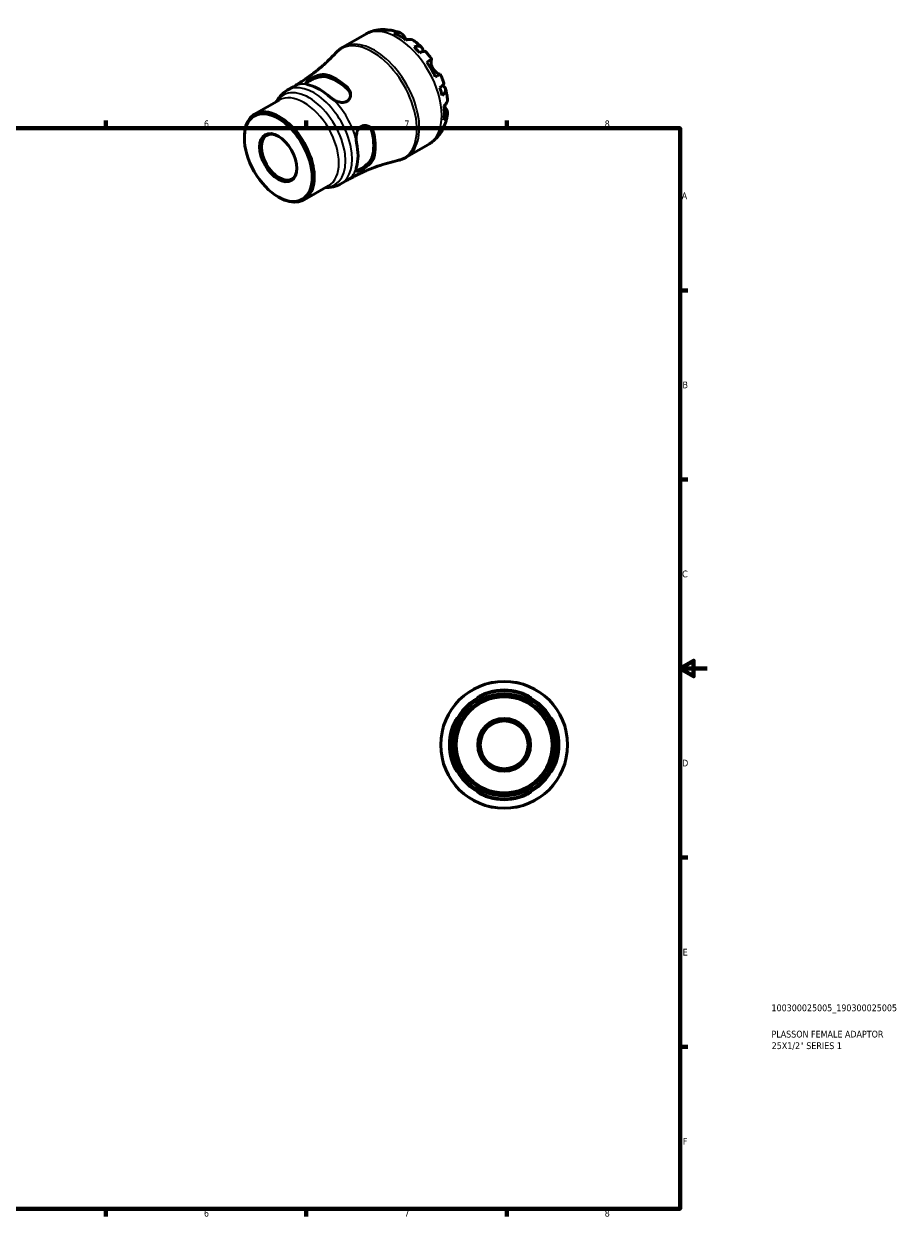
# Model space of a CAD drawing. Header units: millimetres. Extents: x -37 to 665, y 0 to 456.
# Tile 3 of 3: x 341 to 665, y 0 to 449. Entities that reach past the tile are written whole.
import ezdxf

# ---------------------------------------------------------------- set-up
doc = ezdxf.new("R2010")
doc.units = ezdxf.units.MM
for name, color, linetype, lineweight in [('Border (ISO)', 7, 'Continuous', 70), ('Title (ISO)', 7, 'Continuous', 50), ('Visible (ISO)', 7, 'Continuous', 50), ('Visible Narrow (ISO)', 7, 'Continuous', 35)]:
    doc.layers.add(name, color=color, linetype=linetype, lineweight=lineweight)
doc.styles.add('Note Text (ISO)', font='tahoma.ttf')

# ---------------------------------------------------------------- blocks, each defined once
blk = doc.blocks.new('Borders Default Border')
at = {"layer": 'Border (ISO)'}
for p, q in [((74.25, 410), (74.25, 412.9)), ((148.5, 410), (148.5, 412.9)), ((222.75, 410), (222.75, 412.9)), ((371.25, 410), (371.25, 412.9)), ((445.5, 410), (445.5, 412.9)), ((519.75, 410), (519.75, 412.9)), ((10, 350), (7.1, 350)), ((584, 350), (586.9, 350)), ((10, 280), (7.1, 280)), ((584, 280), (586.9, 280)), ((10, 140), (7.1, 140)), ((584, 140), (586.9, 140)), ((10, 70), (7.1, 70)), ((584, 70), (586.9, 70)), ((74.25, 10), (74.25, 7.1)), ((148.5, 10), (148.5, 7.1)), ((222.75, 10), (222.75, 7.1)), ((371.25, 10), (371.25, 7.1)), ((445.5, 10), (445.5, 7.1)), ((519.75, 10), (519.75, 7.1))]:
    blk.add_line(p, q, dxfattribs=at)
at = {"layer": 'Border (ISO)', "flags": 128}
for points in [[(297, 420), (297, 410), (294.11, 415), (299.89, 415), (297, 410)], [(10, 10), (10, 410), (584, 410), (584, 10), (10, 10)], [(0, 210), (10, 210), (5, 212.89), (5, 207.11), (10, 210)], [(594, 210), (584, 210), (589, 212.89), (589, 207.11), (584, 210)], [(297, 0), (297, 10), (294.11, 5), (299.89, 5), (297, 10)]]:
    blk.add_lwpolyline(points, dxfattribs=at)
at = {"layer": 'Border (ISO)', "color": 232, "true_color": 0xca0064, "char_height": 2.5, "attachment_point": 7, "style": 'Note Text (ISO)'}
for s, insert in [('1', (36.56, 410.4)), ('2', (110.62, 410.4)), ('3', (184.85, 410.35)), ('4', (259, 410.4)), ('5', (333.39, 410.35)), ('6', (407.58, 410.35)), ('7', (481.85, 410.4)), ('8', (556.06, 410.34)), ('A', (7.29, 383.75)), ('A', (584.59, 383.75)), ('B', (7.59, 313.75)), ('B', (584.89, 313.75)), ('C', (7.43, 243.71)), ('C', (584.73, 243.71)), ('D', (7.43, 173.75)), ('D', (584.73, 173.75)), ('E', (7.64, 103.75)), ('E', (584.94, 103.75)), ('F', (7.7, 33.75)), ('F', (585, 33.75)), ('1', (36.56, 7.1)), ('2', (110.62, 7.1)), ('3', (184.85, 7.05)), ('4', (259, 7.1)), ('5', (333.39, 7.05)), ('6', (407.58, 7.05)), ('7', (481.85, 7.1)), ('8', (556.06, 7.04))]:
    blk.add_mtext(s, dxfattribs=dict(at, insert=insert))
blk = doc.blocks.new('Title Blocks ISO')
at = {"layer": 'Title (ISO)', "color": 232, "true_color": 0xca0064, "style": 'Note Text (ISO)'}
for tag, p in [('PART_NUMBER_001', (33.84, 73.13)), ('DESCRIPTION_001', (33.84, 63.4)), ('DESCRIPTION_002', (33.91, 59.12))]:
    blk.add_attdef(tag, p, '', height=2.5, dxfattribs=at)

msp = doc.modelspace()

# ---------------------------------------------------------------- linework, layer by layer
at = {"layer": 'Visible (ISO)'}
for p, q in [((459.048, 440.011), (467.319, 444.773)), ((438.401, 424.053), (440.705, 425.38)), ((426.365, 415.224), (435.465, 420.464)), ((422.551, 406.348), (422.551, 406.803)), ((482.503, 399.281), (490.773, 404.044)), ((458.337, 389.433), (460.642, 390.76)), ((444.66, 383.455), (453.76, 388.695)), ((435.069, 384.611), (435.462, 384.382))]:
    msp.add_line(p, q, dxfattribs=at)
for radius in [23.5, 19.975, 18.33, 17.771, 9.786, 9.316, 8.85]:
    msp.add_circle((518.81, 181.744), radius, dxfattribs=at)
for start, end in [(74.28237, 105.71763), (164.28237, 195.71763), (344.28237, 15.71763), (254.28237, 285.71763)]:
    msp.add_arc((518.81, 181.744), 20.303, start, end, dxfattribs=at)
for centre, major_axis, start_param, end_param in [((480.16, 425.05), (-11.648, 20.227), 5.8247609, 5.9600789), ((480.16, 425.05), (-11.648, 20.227), 5.3643515, 5.6350902), ((480.16, 425.05), (-11.648, 20.227), 5.0393628, 5.1746808), ((480.16, 425.05), (-11.648, 20.227), 4.5789534, 4.849692), ((456.721, 411.553), (10.132, -17.594), 2.0838037, 2.6324527), ((456.721, 411.553), (9.719, -16.877), 2.0718193, 2.6444371), ((450.534, 407.99), (-9.968, 17.31), 5.2207731, 5.7786686), ((480.16, 425.05), (-11.648, 20.227), 4.2539646, 4.3892826), ((480.16, 425.05), (-11.648, 20.227), 3.7935552, 4.0642939), ((435.512, 399.339), (9.147, -15.884), 5.4958534, 10.2121098), ((435.449, 399.303), (4.649, -8.073), 2.3790835, 7.0456945), ((456.721, 411.553), (9.719, -16.877), 0.5010229, 1.0736408), ((480.16, 425.05), (11.648, -20.227), 0.3269738, 0.4622918), ((450.534, 407.99), (-9.968, 17.31), 3.6499768, 4.2078722), ((456.721, 411.553), (10.132, -17.594), 0.5130074, 1.0616563)]:
    msp.add_ellipse(centre, major_axis=major_axis, ratio=0.5780931, start_param=start_param, end_param=end_param, dxfattribs=at)
for major_axis in [(8.868, -15.4), (4.883, -8.48)]:
    msp.add_ellipse((435.117, 399.111), major_axis=major_axis, ratio=0.5780931, dxfattribs=at)
for points, knots in [([(467.319, 444.773), (467.744, 445.018), (468.183, 445.239), (469.08, 445.629), (469.537, 445.798), (470.462, 446.085), (470.93, 446.202), (471.867, 446.385), (472.336, 446.452), (473.269, 446.537), (473.734, 446.557), (474.193, 446.554)], [5.49972085, 5.49972085, 5.49972085, 5.49972085, 5.56468082, 5.56468082, 5.62964079, 5.62964079, 5.69460075, 5.69460075, 5.75956072, 5.75956072, 5.82452068, 5.82452068, 5.82452068, 5.82452068]), ([(472.827, 446.368), (473.222, 446.48), (473.626, 446.539), (474.384, 446.565), (474.807, 446.531), (475.368, 446.411), (475.512, 446.374), (475.653, 446.331)], [0.1494024, 0.1494024, 0.1494024, 0.1494024, 0.29124982, 0.29124982, 0.43706507, 0.43706507, 0.48741206, 0.48741206, 0.48741206, 0.48741206]), ([(476.893, 446.3), (476.586, 446.355), (476.275, 446.373), (475.641, 446.343), (475.265, 446.281), (474.889, 446.168)], [4.26896289, 4.26896289, 4.26896289, 4.26896289, 4.39078313, 4.39078313, 4.53263055, 4.53263055, 4.53263055, 4.53263055]), ([(476.893, 446.3), (477.138, 446.255), (477.381, 446.205), (477.861, 446.095), (478.1, 446.035), (478.572, 445.906), (478.806, 445.837), (479.269, 445.689), (479.498, 445.611), (479.953, 445.446), (480.178, 445.36), (480.401, 445.269)], [5.95483615, 5.95483615, 5.95483615, 5.95483615, 5.99130939, 5.99130939, 6.02778262, 6.02778262, 6.06425586, 6.06425586, 6.10072909, 6.10072909, 6.13720233, 6.13720233, 6.13720233, 6.13720233]), ([(477.932, 445.24), (478.287, 445.36), (478.634, 445.433), (479.258, 445.492), (479.592, 445.481), (480.214, 445.355), (480.503, 445.241), (480.99, 444.956), (481.233, 444.757), (481.592, 444.337), (481.726, 444.139), (481.837, 443.931)], [0.14941001, 0.14941001, 0.14941001, 0.14941001, 0.29044502, 0.29044502, 0.43634177, 0.43634177, 0.58223851, 0.58223851, 0.72934673, 0.72934673, 0.83526259, 0.83526259, 0.83526259, 0.83526259]), ([(456.407, 437.893), (456.56, 438.058), (456.718, 438.22), (457.043, 438.534), (457.21, 438.686), (457.555, 438.981), (457.732, 439.123), (458.094, 439.396), (458.279, 439.527), (458.658, 439.778), (458.852, 439.897), (459.048, 440.011)], [5.32032451, 5.32032451, 5.32032451, 5.32032451, 5.35620378, 5.35620378, 5.39208304, 5.39208304, 5.42796231, 5.42796231, 5.46384158, 5.46384158, 5.49972085, 5.49972085, 5.49972085, 5.49972085]), ([(481.837, 443.931), (481.841, 443.923), (481.846, 443.915), (481.907, 443.8), (481.971, 443.684), (482.1, 443.451), (482.165, 443.337), (482.317, 443.073), (482.406, 442.923), (482.511, 442.751), (482.52, 442.736), (482.53, 442.721)], [-0.51072287, -0.51072287, -0.51072287, -0.51072287, -0.50653573, -0.50653573, -0.4498196, -0.4498196, -0.40070764, -0.40070764, -0.34173664, -0.34173664, -0.33592843, -0.33592843, -0.33592843, -0.33592843]), ([(485.453, 442.365), (485.37, 442.428), (485.285, 442.484), (484.958, 442.676), (484.669, 442.79), (484.047, 442.915), (483.713, 442.927), (483.089, 442.867), (482.742, 442.795), (482.387, 442.675)], [4.09437396, 4.09437396, 4.09437396, 4.09437396, 4.14541915, 4.14541915, 4.2913159, 4.2913159, 4.43721264, 4.43721264, 4.57824766, 4.57824766, 4.57824766, 4.57824766]), ([(485.431, 440.098), (485.769, 440.232), (486.091, 440.326), (486.652, 440.433), (486.942, 440.454), (487.46, 440.407), (487.689, 440.337), (488.053, 440.143), (488.222, 439.999), (488.482, 439.629), (488.574, 439.403), (488.674, 438.951), (488.696, 438.687), (488.684, 438.397)], [0.1494024, 0.1494024, 0.1494024, 0.1494024, 0.29124982, 0.29124982, 0.43706507, 0.43706507, 0.58288032, 0.58288032, 0.7290354, 0.7290354, 0.87519047, 0.87519047, 1.01101923, 1.01101923, 1.01101923, 1.01101923]), ([(485.453, 442.365), (485.645, 442.221), (485.834, 442.074), (486.21, 441.775), (486.396, 441.623), (486.764, 441.314), (486.946, 441.156), (487.307, 440.837), (487.485, 440.675), (487.839, 440.345), (488.013, 440.179), (488.186, 440.009)], [0.15181689, 0.15181689, 0.15181689, 0.15181689, 0.18846211, 0.18846211, 0.22510733, 0.22510733, 0.26175256, 0.26175256, 0.29839778, 0.29839778, 0.335043, 0.335043, 0.335043, 0.335043]), ([(456.407, 437.893), (455.571, 436.985), (454.687, 436.078), (452.828, 434.285), (451.852, 433.398), (449.818, 431.659), (448.759, 430.807), (446.567, 429.154), (445.435, 428.353), (443.111, 426.815), (441.919, 426.079), (440.705, 425.38)], [5.32032451, 5.32032451, 5.32032451, 5.32032451, 5.35620378, 5.35620378, 5.39208304, 5.39208304, 5.42796231, 5.42796231, 5.46384158, 5.46384158, 5.49972085, 5.49972085, 5.49972085, 5.49972085]), ([(489.756, 438.354), (489.703, 438.414), (489.629, 438.455), (489.422, 438.509), (489.256, 438.513), (488.845, 438.447), (488.6, 438.379), (488.105, 438.201), (487.812, 438.077), (487.492, 437.923)], [3.99241343, 3.99241343, 3.99241343, 3.99241343, 4.09915263, 4.09915263, 4.24496788, 4.24496788, 4.39078313, 4.39078313, 4.53263055, 4.53263055, 4.53263055, 4.53263055]), ([(489.756, 438.355), (489.914, 438.176), (490.07, 437.995), (490.378, 437.63), (490.53, 437.445), (490.83, 437.073), (490.978, 436.885), (491.271, 436.505), (491.416, 436.314), (491.701, 435.927), (491.841, 435.733), (491.98, 435.536)], [0.44977219, 0.44977219, 0.44977219, 0.44977219, 0.48560592, 0.48560592, 0.52143965, 0.52143965, 0.55727339, 0.55727339, 0.59310712, 0.59310712, 0.62894085, 0.62894085, 0.62894085, 0.62894085]), ([(490.149, 434.489), (490.452, 434.663), (490.721, 434.817), (491.161, 435.07), (491.371, 435.19), (491.697, 435.377), (491.815, 435.444), (491.955, 435.523), (491.991, 435.543), (491.967, 435.527), (491.932, 435.507), (491.877, 435.474)], [0.14941001, 0.14941001, 0.14941001, 0.14941001, 0.29044502, 0.29044502, 0.43634177, 0.43634177, 0.58223851, 0.58223851, 0.72934673, 0.72934673, 0.83526259, 0.83526259, 0.83526259, 0.83526259]), ([(491.877, 435.474), (491.857, 435.462), (491.838, 435.443), (491.792, 435.372), (491.767, 435.308), (491.727, 435.135), (491.712, 435.027), (491.696, 434.722), (491.701, 434.511), (491.761, 433.966), (491.828, 433.622), (492.055, 432.891), (492.219, 432.509), (492.427, 432.149)], [-0.50766593, -0.50766593, -0.50766593, -0.50766593, -0.46718991, -0.46718991, -0.40200215, -0.40200215, -0.33506637, -0.33506637, -0.24300458, -0.24300458, -0.12488859, -0.12488859, 0, 0, 0, 0]), ([(492.427, 432.149), (492.537, 431.958), (492.659, 431.775), (492.928, 431.416), (493.076, 431.243), (493.449, 430.856), (493.675, 430.661), (494.093, 430.351), (494.282, 430.236), (494.56, 430.095), (494.66, 430.054), (494.829, 430.004), (494.897, 429.994), (494.965, 429.998), (494.981, 430.001), (494.994, 430.005)], [0, 0, 0, 0, 0.06608139, 0.06608139, 0.13667451, 0.13667451, 0.23873403, 0.23873403, 0.33457773, 0.33457773, 0.40157847, 0.40157847, 0.46685307, 0.46685307, 0.48798723, 0.48798723, 0.48798723, 0.48798723]), ([(445.867, 426.194), (445.711, 426.27), (445.589, 426.352), (445.421, 426.528), (445.373, 426.623), (445.352, 426.892), (445.443, 427.08), (445.811, 427.471), (446.049, 427.664), (446.65, 428.073), (446.999, 428.281), (447.839, 428.73), (448.331, 428.961), (449.438, 429.405), (450.056, 429.602), (451.211, 429.843), (451.752, 429.894), (452.447, 429.847), (452.648, 429.816), (452.832, 429.77)], [-1.3890781, -1.3890781, -1.3890781, -1.3890781, -1.2825183, -1.2825183, -1.1754789, -1.1754789, -1.0000554, -1.0000554, -0.855392, -0.855392, -0.7147961, -0.7147961, -0.5513763, -0.5513763, -0.3560708, -0.3560708, -0.1701628, -0.1701628, -0.0882932, -0.0882932, -0.0882932, -0.0882932]), ([(445.432, 426.534), (445.487, 426.634), (445.576, 426.743), (445.921, 427.062), (446.254, 427.29), (447.036, 427.741), (447.527, 427.987), (448.583, 428.441), (449.149, 428.647), (450.232, 428.962), (450.826, 429.087), (451.925, 429.187), (452.43, 429.16), (452.832, 429.066)], [1.09384323, 1.09384323, 1.09384323, 1.09384323, 1.18789195, 1.18789195, 1.35385118, 1.35385118, 1.51981041, 1.51981041, 1.68576964, 1.68576964, 1.86369371, 1.86369371, 2.04161779, 2.04161779, 2.04161779, 2.04161779]), ([(495.13, 430.08), (495.129, 430.081), (495.095, 430.061), (494.965, 429.988), (494.847, 429.921), (494.521, 429.734), (494.311, 429.614), (493.871, 429.362), (493.602, 429.207), (493.299, 429.033)], [4.02068324, 4.02068324, 4.02068324, 4.02068324, 4.14541915, 4.14541915, 4.2913159, 4.2913159, 4.43721264, 4.43721264, 4.57824766, 4.57824766, 4.57824766, 4.57824766]), ([(494.946, 425.013), (495.24, 425.212), (495.494, 425.403), (495.897, 425.74), (496.08, 425.916), (496.343, 426.237), (496.424, 426.382), (496.482, 426.586), (496.484, 426.67), (496.459, 426.744)], [0.1494024, 0.1494024, 0.1494024, 0.1494024, 0.29124982, 0.29124982, 0.43706507, 0.43706507, 0.58288032, 0.58288032, 0.69008895, 0.69008895, 0.69008895, 0.69008895]), ([(495.13, 430.08), (495.231, 429.862), (495.329, 429.643), (495.521, 429.203), (495.615, 428.982), (495.797, 428.538), (495.886, 428.316), (496.059, 427.869), (496.142, 427.645), (496.305, 427.196), (496.383, 426.971), (496.459, 426.745)], [0.94186985, 0.94186985, 0.94186985, 0.94186985, 0.97770401, 0.97770401, 1.01353817, 1.01353817, 1.04937233, 1.04937233, 1.08520649, 1.08520649, 1.12104066, 1.12104066, 1.12104066, 1.12104066]), ([(434.433, 419.869), (434.548, 420.088), (434.671, 420.303), (435.092, 420.989), (435.421, 421.445), (436.154, 422.303), (436.558, 422.705), (437.433, 423.437), (437.904, 423.767), (438.401, 424.053)], [5.15052414, 5.15052414, 5.15052414, 5.15052414, 5.1956899, 5.1956899, 5.29703355, 5.29703355, 5.3983772, 5.3983772, 5.49972085, 5.49972085, 5.49972085, 5.49972085]), ([(460.611, 425.291), (460.621, 425.282), (460.631, 425.272), (460.848, 425.073), (461.03, 424.866), (461.525, 424.172), (461.744, 423.64), (461.932, 422.561), (461.903, 422.014), (461.615, 421.099), (461.398, 420.719), (460.83, 420.137), (460.508, 419.926), (459.745, 419.632), (459.311, 419.562), (458.318, 419.569), (457.76, 419.673), (456.608, 420.043), (456.018, 420.323), (455.48, 420.657)], [-1.3012427, -1.3012427, -1.3012427, -1.3012427, -1.2966368, -1.2966368, -1.2047814, -1.2047814, -1.0084238, -1.0084238, -0.8144948, -0.8144948, -0.6540296, -0.6540296, -0.5145412, -0.5145412, -0.3669191, -0.3669191, -0.1928195, -0.1928195, 0, 0, 0, 0]), ([(460.611, 424.587), (461.013, 424.218), (461.353, 423.758), (461.737, 422.9), (461.837, 422.518), (461.875, 422.15)], [-0.68776661, -0.68776661, -0.68776661, -0.68776661, -0.50984253, -0.50984253, -0.3788457, -0.3788457, -0.3788457, -0.3788457]), ([(495.946, 425.794), (496.212, 425.658), (496.435, 425.504), (496.78, 425.189), (496.929, 424.999), (497.118, 424.591), (497.157, 424.374), (497.142, 423.964), (497.087, 423.733), (496.868, 423.262), (496.704, 423.023), (496.329, 422.593), (496.087, 422.362), (495.8, 422.137)], [3.66745899, 3.66745899, 3.66745899, 3.66745899, 3.80684248, 3.80684248, 3.95299756, 3.95299756, 4.09915263, 4.09915263, 4.24496788, 4.24496788, 4.39078313, 4.39078313, 4.53263055, 4.53263055, 4.53263055, 4.53263055]), ([(497.108, 424.558), (497.168, 424.324), (497.226, 424.089), (497.334, 423.618), (497.385, 423.383), (497.482, 422.91), (497.527, 422.674), (497.611, 422.201), (497.65, 421.963), (497.722, 421.489), (497.754, 421.251), (497.784, 421.013)], [1.23573065, 1.23573065, 1.23573065, 1.23573065, 1.27236797, 1.27236797, 1.30900528, 1.30900528, 1.34564259, 1.34564259, 1.38227991, 1.38227991, 1.41891722, 1.41891722, 1.41891722, 1.41891722]), ([(496.513, 418.208), (496.795, 418.454), (497.032, 418.717), (497.397, 419.226), (497.554, 419.52), (497.758, 420.119), (497.805, 420.425), (497.803, 420.805), (497.796, 420.908), (497.783, 421.013)], [0.14941001, 0.14941001, 0.14941001, 0.14941001, 0.29044502, 0.29044502, 0.43634177, 0.43634177, 0.58223851, 0.58223851, 0.63436131, 0.63436131, 0.63436131, 0.63436131]), ([(496.625, 418.308), (496.65, 418.263), (496.674, 418.218), (496.794, 418), (496.887, 417.837), (497.066, 417.53), (497.151, 417.388), (497.268, 417.195), (497.305, 417.135), (497.341, 417.078)], [-1.84588864, -1.84588864, -1.84588864, -1.84588864, -1.82942275, -1.82942275, -1.76558177, -1.76558177, -1.70117883, -1.70117883, -1.66961913, -1.66961913, -1.66961913, -1.66961913]), ([(497.341, 417.078), (497.464, 416.878), (497.569, 416.664), (497.752, 416.145), (497.802, 415.837), (497.805, 415.274), (497.758, 414.968), (497.554, 414.369), (497.397, 414.076), (497.032, 413.567), (496.795, 413.304), (496.513, 413.057)], [3.89239507, 3.89239507, 3.89239507, 3.89239507, 3.99831093, 3.99831093, 4.14541915, 4.14541915, 4.2913159, 4.2913159, 4.43721264, 4.43721264, 4.57824766, 4.57824766, 4.57824766, 4.57824766]), ([(497.779, 415.183), (497.746, 414.945), (497.709, 414.707), (497.625, 414.231), (497.579, 413.994), (497.476, 413.519), (497.42, 413.282), (497.297, 412.809), (497.23, 412.572), (497.086, 412.101), (497.009, 411.866), (496.926, 411.632)], [1.71686566, 1.71686566, 1.71686566, 1.71686566, 1.75333143, 1.75333143, 1.78979721, 1.78979721, 1.82626299, 1.82626299, 1.86272876, 1.86272876, 1.89919454, 1.89919454, 1.89919454, 1.89919454]), ([(463.955, 405.979), (463.943, 406.329), (463.954, 406.684), (464.024, 407.392), (464.082, 407.744), (464.307, 408.644), (464.515, 409.171), (465.04, 409.994), (465.326, 410.308), (465.982, 410.776), (466.337, 410.927), (467.146, 411.077), (467.592, 411.046), (468.53, 410.773), (469.009, 410.493), (469.795, 409.754), (470.109, 409.306), (470.415, 408.57), (470.489, 408.335), (470.541, 408.091)], [-1.389078, -1.389078, -1.389078, -1.389078, -1.2825556, -1.2825556, -1.1754656, -1.1754656, -1.0000455, -1.0000455, -0.8553863, -0.8553863, -0.714794, -0.714794, -0.5513764, -0.5513764, -0.356071, -0.356071, -0.1701626, -0.1701626, -0.0882932, -0.0882932, -0.0882932, -0.0882932]), ([(468.444, 410.764), (468.747, 410.546), (469.031, 410.266), (469.584, 409.5), (469.813, 408.975), (469.932, 408.442)], [1.73167124, 1.73167124, 1.73167124, 1.73167124, 1.86369371, 1.86369371, 2.04161779, 2.04161779, 2.04161779, 2.04161779]), ([(495.806, 409.168), (495.577, 408.763), (495.326, 408.366), (494.781, 407.59), (494.487, 407.212), (493.853, 406.484), (493.515, 406.133), (492.796, 405.467), (492.416, 405.152), (491.62, 404.564), (491.204, 404.292), (490.773, 404.044)], [2.02941528, 2.02941528, 2.02941528, 2.02941528, 2.09515786, 2.09515786, 2.16090045, 2.16090045, 2.22664303, 2.22664303, 2.29238561, 2.29238561, 2.3581282, 2.3581282, 2.3581282, 2.3581282]), ([(496.336, 410.544), (496.301, 410.391), (496.26, 410.24), (496.08, 409.686), (495.897, 409.304), (495.494, 408.662), (495.24, 408.342), (494.946, 408.057)], [4.19148567, 4.19148567, 4.19148567, 4.19148567, 4.24496788, 4.24496788, 4.39078313, 4.39078313, 4.53263055, 4.53263055, 4.53263055, 4.53263055]), ([(495.8, 409.949), (496.087, 410.217), (496.329, 410.511), (496.676, 411.048), (496.819, 411.333), (496.926, 411.632)], [0.1494024, 0.1494024, 0.1494024, 0.1494024, 0.29124982, 0.29124982, 0.41559352, 0.41559352, 0.41559352, 0.41559352]), ([(469.932, 399.449), (469.813, 399.052), (469.584, 398.6), (468.949, 397.697), (468.544, 397.245), (467.73, 396.463), (467.269, 396.076), (466.347, 395.389), (465.888, 395.088), (465.497, 394.863), (465.106, 394.637), (464.742, 394.464), (464.291, 394.327), (464.152, 394.306), (464.037, 394.309)], [-0.68776661, -0.68776661, -0.68776661, -0.68776661, -0.50984253, -0.50984253, -0.33191845, -0.33191845, -0.16595923, -0.16595923, 0, 0, 0, 0.16595923, 0.16595923, 0.2600711, 0.2600711, 0.2600711, 0.2600711]), ([(482.503, 399.281), (482.306, 399.168), (482.106, 399.061), (481.699, 398.859), (481.492, 398.764), (481.074, 398.588), (480.862, 398.506), (480.435, 398.356), (480.219, 398.288), (479.784, 398.164), (479.565, 398.108), (479.345, 398.06)], [2.3581282, 2.3581282, 2.3581282, 2.3581282, 2.39400747, 2.39400747, 2.42988674, 2.42988674, 2.46576601, 2.46576601, 2.50164528, 2.50164528, 2.53752454, 2.53752454, 2.53752454, 2.53752454]), ([(460.642, 390.76), (461.855, 391.459), (463.091, 392.12), (465.587, 393.358), (466.849, 393.935), (469.378, 395.001), (470.646, 395.49), (473.171, 396.377), (474.428, 396.775), (476.913, 397.482), (478.14, 397.792), (479.345, 398.06)], [2.3581282, 2.3581282, 2.3581282, 2.3581282, 2.39400747, 2.39400747, 2.42988674, 2.42988674, 2.46576601, 2.46576601, 2.50164528, 2.50164528, 2.53752454, 2.53752454, 2.53752454, 2.53752454]), ([(470.541, 399.098), (470.538, 399.087), (470.535, 399.077), (470.47, 398.858), (470.382, 398.645), (470.027, 397.967), (469.676, 397.5), (468.834, 396.606), (468.346, 396.18), (467.407, 395.468), (466.97, 395.173), (466.181, 394.698), (465.837, 394.514), (465.2, 394.224), (464.922, 394.129), (464.431, 394.046), (464.242, 394.081), (463.986, 394.324), (463.934, 394.549), (463.955, 394.864)], [-1.3013279, -1.3013279, -1.3013279, -1.3013279, -1.2966669, -1.2966669, -1.2047573, -1.2047573, -1.0083935, -1.0083935, -0.814476, -0.814476, -0.6540335, -0.6540335, -0.5145524, -0.5145524, -0.3669217, -0.3669217, -0.1928143, -0.1928143, -0.0000851, -0.0000851, -0.0000851, -0.0000851]), ([(458.337, 389.433), (457.84, 389.147), (457.319, 388.905), (456.246, 388.515), (455.696, 388.368), (454.586, 388.165), (454.026, 388.109), (453.221, 388.089), (452.974, 388.091), (452.727, 388.1)], [2.3581282, 2.3581282, 2.3581282, 2.3581282, 2.45947185, 2.45947185, 2.5608155, 2.5608155, 2.66215915, 2.66215915, 2.70732491, 2.70732491, 2.70732491, 2.70732491]), ([(512.012, 200.526), (511.692, 200.41), (511.385, 200.29), (510.807, 200.049), (510.537, 199.93), (509.892, 199.631), (509.56, 199.466), (509.13, 199.257), (509.004, 199.2), (508.91, 199.183), (508.939, 199.221), (509.154, 199.392), (509.363, 199.536), (509.981, 199.914), (510.419, 200.157), (511.41, 200.625), (511.955, 200.85), (512.789, 201.133), (513.049, 201.214), (513.31, 201.287)], [-1.3890781, -1.3890781, -1.3890781, -1.3890781, -1.2825183, -1.2825183, -1.1754789, -1.1754789, -1.0000554, -1.0000554, -0.855392, -0.855392, -0.7147961, -0.7147961, -0.5513763, -0.5513763, -0.3560708, -0.3560708, -0.1701628, -0.1701628, -0.0882932, -0.0882932, -0.0882932, -0.0882932]), ([(524.31, 201.287), (524.325, 201.283), (524.34, 201.279), (524.649, 201.191), (524.94, 201.098), (525.829, 200.787), (526.394, 200.545), (527.371, 200.067), (527.785, 199.83), (528.349, 199.475), (528.53, 199.345), (528.699, 199.201), (528.706, 199.177), (528.57, 199.219), (528.42, 199.29), (527.944, 199.523), (527.595, 199.696), (526.724, 200.091), (526.188, 200.316), (525.608, 200.526)], [-1.3012427, -1.3012427, -1.3012427, -1.3012427, -1.2966368, -1.2966368, -1.2047814, -1.2047814, -1.0084238, -1.0084238, -0.8144948, -0.8144948, -0.6540296, -0.6540296, -0.5145412, -0.5145412, -0.3669191, -0.3669191, -0.1928195, -0.1928195, 0, 0, 0, 0]), ([(499.266, 187.244), (499.27, 187.258), (499.275, 187.273), (499.363, 187.583), (499.455, 187.874), (499.767, 188.763), (500.009, 189.329), (500.487, 190.306), (500.724, 190.719), (501.079, 191.283), (501.209, 191.464), (501.352, 191.633), (501.377, 191.64), (501.335, 191.504), (501.263, 191.354), (501.03, 190.877), (500.858, 190.528), (500.462, 189.657), (500.237, 189.121), (500.027, 188.541)], [-1.3013279, -1.3013279, -1.3013279, -1.3013279, -1.2966669, -1.2966669, -1.2047573, -1.2047573, -1.0083935, -1.0083935, -0.814476, -0.814476, -0.6540335, -0.6540335, -0.5145524, -0.5145524, -0.3669217, -0.3669217, -0.1928143, -0.1928143, -0.0000851, -0.0000851, -0.0000851, -0.0000851]), ([(537.593, 188.541), (537.477, 188.862), (537.356, 189.169), (537.116, 189.746), (536.996, 190.016), (536.698, 190.662), (536.532, 190.994), (536.323, 191.424), (536.266, 191.549), (536.249, 191.643), (536.287, 191.615), (536.459, 191.399), (536.603, 191.191), (536.981, 190.573), (537.224, 190.134), (537.692, 189.144), (537.917, 188.598), (538.2, 187.764), (538.28, 187.505), (538.354, 187.244)], [-1.389078, -1.389078, -1.389078, -1.389078, -1.2825556, -1.2825556, -1.1754656, -1.1754656, -1.0000455, -1.0000455, -0.8553863, -0.8553863, -0.714794, -0.714794, -0.5513764, -0.5513764, -0.356071, -0.356071, -0.1701626, -0.1701626, -0.0882932, -0.0882932, -0.0882932, -0.0882932]), ([(500.027, 174.946), (500.143, 174.625), (500.264, 174.318), (500.504, 173.741), (500.624, 173.471), (500.922, 172.825), (501.088, 172.493), (501.297, 172.063), (501.354, 171.938), (501.371, 171.844), (501.333, 171.872), (501.162, 172.088), (501.017, 172.296), (500.639, 172.914), (500.396, 173.353), (499.928, 174.343), (499.703, 174.889), (499.42, 175.723), (499.34, 175.982), (499.266, 176.244)], [-1.389078, -1.389078, -1.389078, -1.389078, -1.2825556, -1.2825556, -1.1754656, -1.1754656, -1.0000455, -1.0000455, -0.8553863, -0.8553863, -0.714794, -0.714794, -0.5513764, -0.5513764, -0.356071, -0.356071, -0.1701626, -0.1701626, -0.0882932, -0.0882932, -0.0882932, -0.0882932]), ([(538.354, 176.244), (538.35, 176.229), (538.345, 176.214), (538.257, 175.904), (538.165, 175.613), (537.853, 174.724), (537.611, 174.158), (537.133, 173.182), (536.896, 172.768), (536.541, 172.204), (536.411, 172.023), (536.268, 171.854), (536.243, 171.847), (536.285, 171.983), (536.357, 172.133), (536.59, 172.61), (536.762, 172.959), (537.158, 173.83), (537.383, 174.366), (537.593, 174.946)], [-1.3013279, -1.3013279, -1.3013279, -1.3013279, -1.2966669, -1.2966669, -1.2047573, -1.2047573, -1.0083935, -1.0083935, -0.814476, -0.814476, -0.6540335, -0.6540335, -0.5145524, -0.5145524, -0.3669217, -0.3669217, -0.1928143, -0.1928143, -0.0000851, -0.0000851, -0.0000851, -0.0000851]), ([(513.31, 162.2), (513.295, 162.204), (513.28, 162.208), (512.971, 162.296), (512.679, 162.389), (511.79, 162.7), (511.225, 162.942), (510.248, 163.421), (509.835, 163.657), (509.271, 164.013), (509.089, 164.142), (508.921, 164.286), (508.914, 164.31), (509.05, 164.268), (509.2, 164.197), (509.677, 163.964), (510.026, 163.791), (510.897, 163.396), (511.432, 163.171), (512.012, 162.961)], [-1.3013279, -1.3013279, -1.3013279, -1.3013279, -1.2966669, -1.2966669, -1.2047573, -1.2047573, -1.0083935, -1.0083935, -0.814476, -0.814476, -0.6540335, -0.6540335, -0.5145524, -0.5145524, -0.3669217, -0.3669217, -0.1928143, -0.1928143, -0.0000851, -0.0000851, -0.0000851, -0.0000851]), ([(525.608, 162.961), (525.928, 163.077), (526.235, 163.197), (526.813, 163.437), (527.083, 163.557), (527.729, 163.856), (528.06, 164.021), (528.49, 164.23), (528.616, 164.287), (528.71, 164.304), (528.681, 164.266), (528.466, 164.095), (528.257, 163.951), (527.639, 163.573), (527.201, 163.33), (526.21, 162.862), (525.665, 162.637), (524.831, 162.354), (524.571, 162.273), (524.31, 162.2)], [-1.389078, -1.389078, -1.389078, -1.389078, -1.2825556, -1.2825556, -1.1754656, -1.1754656, -1.0000455, -1.0000455, -0.8553863, -0.8553863, -0.714794, -0.714794, -0.5513764, -0.5513764, -0.356071, -0.356071, -0.1701626, -0.1701626, -0.0882932, -0.0882932, -0.0882932, -0.0882932])]:
    msp.add_open_spline(points, degree=3, knots=knots, dxfattribs=at)
for points in [[(446.645, 425.928), (446.343, 426.002), (446.074, 426.092), (445.867, 426.194)], [(455.48, 420.657), (455.086, 420.903), (454.726, 421.175), (454.423, 421.449)], [(464.113, 404.667), (464.026, 405.066), (463.97, 405.515), (463.955, 405.979)], [(463.955, 394.864), (463.97, 395.095), (464.026, 395.374), (464.113, 395.674)]]:
    msp.add_open_spline(points, degree=3, dxfattribs=at)
at = {"layer": 'Visible Narrow (ISO)'}
for p, q in [((481.837, 443.931), (481.144, 443.531)), ((491.877, 435.474), (490.153, 434.482)), ((452.832, 429.066), (452.832, 429.77)), ((460.611, 425.291), (460.611, 424.587)), ((497.341, 417.078), (496.636, 416.673)), ((469.932, 408.442), (470.541, 408.091)), ((470.541, 399.098), (469.932, 399.449)), ((513.31, 200.963), (513.31, 201.27)), ((524.31, 201.27), (524.31, 200.963)), ((499.283, 187.244), (499.59, 187.244)), ((538.03, 187.244), (538.337, 187.244)), ((499.59, 176.244), (499.283, 176.244)), ((538.337, 176.244), (538.03, 176.244)), ((513.31, 162.217), (513.31, 162.524)), ((524.31, 162.524), (524.31, 162.217))]:
    msp.add_line(p, q, dxfattribs=at)
for radius in [23.358, 19.152]:
    msp.add_circle((518.81, 181.744), radius, dxfattribs=at)
for centre, major_axis, start_param, end_param in [((479.046, 424.409), (-11.727, 20.365), 3.1415927, 6.2831853), ((469.964, 419.178), (-11.656, 20.241), 2.9621963, 6.4625817), ((470.776, 419.646), (11.727, -20.365), 0, 3.1415927), ((448.369, 406.743), (9.968, -17.31), 0, 3.1415927), ((450.674, 408.07), (-9.968, 17.31), 5.8469769, 6.2831853), ((446.491, 405.661), (-9.558, 16.597), 2.8474643, 6.5773136), ((444.612, 404.579), (-9.147, 15.884), 3.1415927, 6.2831853), ((450.674, 408.07), (9.968, -17.31), 1.1345879, 2.0108722), ((450.674, 408.07), (9.968, -17.31), 0, 0.4400759)]:
    msp.add_ellipse(centre, major_axis=major_axis, ratio=0.5780931, start_param=start_param, end_param=end_param, dxfattribs=at)

# ---------------------------------------------------------------- block references
msp.add_blockref('Borders Default Border', (0, 0))
msp.add_blockref('Title Blocks ISO', (584, 10)).add_auto_attribs({'PART_NUMBER_001': '100300025005_190300025005', 'DESCRIPTION_001': 'PLASSON FEMALE ADAPTOR', 'DESCRIPTION_002': '25X1/2" SERIES 1'})

doc.saveas('drawing.dxf')
